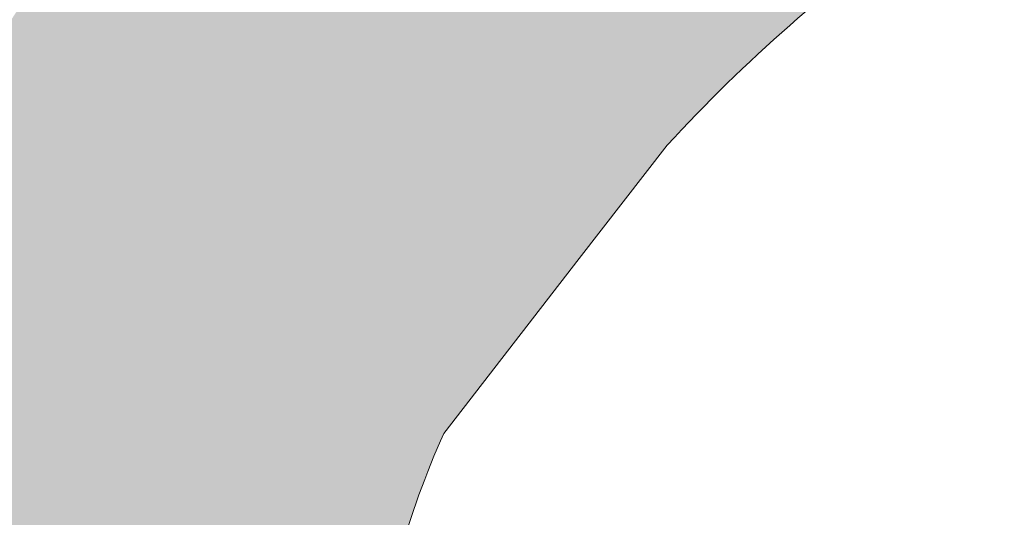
# Model space of a CAD drawing. Header units: metres. Extents: x 125349 to 128236, y 501602 to 503797.
# Tile 184 of 256: x 127113.01 to 127123.79, y 501987.5 to 501992.95. Entities that reach past the tile are written whole.
import ezdxf

# ---------------------------------------------------------------- set-up
doc = ezdxf.new("R2010")
doc.units = ezdxf.units.M
doc.layers.add('B-WE-OG-WATER_SLOOT-GV', color=120, linetype='CONTINUOUS', lineweight=18)
doc.layers.add('B-WE-OG-WATER_SLOOT-V', color=7, linetype='CONTINUOUS', lineweight=18, true_color=0x73e9ff)

msp = doc.modelspace()

# ---------------------------------------------------------------- hatches: boundary and pattern name
at = {"layer": 'B-WE-OG-WATER_SLOOT-V'}
h = msp.add_hatch(color=256, dxfattribs=at)
edge = h.paths.add_edge_path()
edge.add_line((127268.797, 502168.221), (127268.622, 502168.327))
edge.add_line((127268.622, 502168.327), (127268.426, 502168.002))
edge.add_line((127268.426, 502168.002), (127263.549, 502170.933))
edge.add_line((127263.549, 502170.933), (127263.753, 502171.271))
edge.add_line((127263.753, 502171.271), (127254.646, 502176.778))
edge.add_line((127254.646, 502176.778), (127254.378, 502176.352))
edge.add_line((127254.378, 502176.352), (127252.266, 502177.682))
edge.add_line((127252.266, 502177.682), (127252.51, 502178.069))
edge.add_line((127252.51, 502178.069), (127207.074, 502205.543))
edge.add_line((127207.074, 502205.543), (127205.252, 502206.645))
edge.add_line((127205.252, 502206.645), (127200.062, 502207.116))
edge.add_line((127200.062, 502207.116), (127199.664, 502206.344))
edge.add_line((127199.664, 502206.344), (127199.204, 502205.454))
edge.add_line((127199.204, 502205.454), (127200.541, 502203.653))
edge.add_line((127200.541, 502203.653), (127201.941, 502201.398))
edge.add_line((127201.941, 502201.398), (127203.79, 502200.277))
edge.add_line((127203.79, 502200.277), (127263.652, 502163.994))
edge.add_line((127263.652, 502163.994), (127265.501, 502162.873))
edge.add_line((127265.501, 502162.873), (127265.528, 502162.856))
edge.add_line((127265.528, 502162.856), (127269.607, 502160.323))
edge.add_line((127269.607, 502160.323), (127269.738, 502160.24))
edge.add_line((127269.738, 502160.24), (127269.841, 502160.178))
edge.add_line((127269.841, 502160.178), (127290.728, 502147.508))
edge.add_line((127290.728, 502147.508), (127291.077, 502148.067))
edge.add_line((127291.077, 502148.067), (127294.164, 502146.136))
edge.add_line((127294.164, 502146.136), (127293.841, 502145.62))
edge.add_line((127293.841, 502145.62), (127310.437, 502135.553))
edge.add_line((127310.437, 502135.553), (127318.663, 502131.074))
edge.add_line((127318.663, 502131.074), (127322.753, 502129.138))
edge.add_line((127322.753, 502129.138), (127323.027, 502128.97))
edge.add_line((127323.027, 502128.97), (127325.439, 502127.498))
edge.add_line((127325.439, 502127.498), (127328.267, 502125.771))
edge.add_line((127328.267, 502125.771), (127331.564, 502123.757))
edge.add_line((127331.564, 502123.757), (127333.914, 502122.323))
edge.add_line((127333.914, 502122.323), (127334.126, 502122.193))
edge.add_line((127334.126, 502122.193), (127337.37, 502119.676))
edge.add_line((127337.37, 502119.676), (127337.746, 502119.45))
edge.add_line((127337.746, 502119.45), (127337.767, 502119.437))
edge.add_line((127337.767, 502119.437), (127345.33, 502114.855))
edge.add_line((127345.33, 502114.855), (127351.315, 502111.243))
edge.add_line((127351.315, 502111.243), (127358.494, 502106.92))
edge.add_line((127358.494, 502106.92), (127365.864, 502102.417))
edge.add_line((127365.864, 502102.417), (127371.597, 502098.953))
edge.add_line((127371.597, 502098.953), (127377.994, 502095.034))
edge.add_line((127377.994, 502095.034), (127384.901, 502090.846))
edge.add_line((127384.901, 502090.846), (127386.037, 502089.995))
edge.add_line((127386.037, 502089.995), (127386.944, 502089.456))
edge.add_line((127386.944, 502089.456), (127388.84, 502088.331))
edge.add_line((127388.84, 502088.331), (127389.519, 502087.927))
edge.add_line((127389.519, 502087.927), (127390.985, 502087.186))
edge.add_line((127390.985, 502087.186), (127395.25, 502084.653))
edge.add_line((127395.25, 502084.653), (127401.484, 502080.902))
edge.add_line((127401.484, 502080.902), (127408.933, 502076.402))
edge.add_line((127408.933, 502076.402), (127415.924, 502072.148))
edge.add_line((127415.924, 502072.148), (127422.705, 502067.996))
edge.add_line((127422.705, 502067.996), (127429.579, 502063.819))
edge.add_line((127429.579, 502063.819), (127436.6, 502059.544))
edge.add_line((127436.6, 502059.544), (127442.545, 502056.001))
edge.add_line((127442.545, 502056.001), (127442.701, 502055.917))
edge.add_line((127442.701, 502055.917), (127446.077, 502053.64))
edge.add_line((127446.077, 502053.64), (127446.439, 502053.309))
edge.add_line((127446.439, 502053.309), (127446.898, 502053.016))
edge.add_line((127446.898, 502053.016), (127450.483, 502050.712))
edge.add_line((127450.483, 502050.712), (127451.122, 502050.301))
edge.add_line((127451.122, 502050.301), (127452.13, 502049.815))
edge.add_arc((127449.3022953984, 502046.5866230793), 4.291658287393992, -7.317567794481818, 48.785190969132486, ccw=False)
edge.add_line((127453.559, 502046.04), (127451.368, 502042.452))
edge.add_line((127451.368, 502042.452), (127451.165, 502042.11))
edge.add_line((127451.165, 502042.11), (127450.033, 502040.18))
edge.add_line((127450.033, 502040.18), (127449.849, 502039.867))
edge.add_line((127449.849, 502039.867), (127437.942, 502020.101))
edge.add_line((127437.942, 502020.101), (127435.233, 502015.604))
edge.add_line((127435.233, 502015.604), (127425.651, 502000))
edge.add_line((127425.651, 502000), (127418.782, 501988.696))
edge.add_line((127418.782, 501988.696), (127397.229, 501953.147))
edge.add_line((127397.229, 501953.147), (127396.642, 501952.191))
edge.add_line((127396.642, 501952.191), (127380.393, 501925.391))
edge.add_line((127380.393, 501925.391), (127369.492, 501907.215))
edge.add_line((127369.492, 501907.215), (127369.267, 501906.839))
edge.add_line((127369.267, 501906.839), (127367.632, 501904.317))
edge.add_line((127367.632, 501904.317), (127367.418, 501903.916))
edge.add_line((127367.418, 501903.916), (127366.245, 501901.962))
edge.add_line((127366.245, 501901.962), (127364.711, 501900.01))
edge.add_line((127364.711, 501900.01), (127360.916, 501899.661))
edge.add_line((127360.916, 501899.661), (127356.9, 501902.138))
edge.add_line((127356.9, 501902.138), (127356.163, 501902.592))
edge.add_line((127356.163, 501902.592), (127352.46, 501904.722))
edge.add_line((127352.46, 501904.722), (127351.748, 501905.151))
edge.add_line((127351.748, 501905.151), (127330.708, 501917.837))
edge.add_line((127330.708, 501917.837), (127301.966, 501935.306))
edge.add_line((127301.966, 501935.306), (127301.507, 501936.623))
edge.add_line((127301.507, 501936.623), (127300.456, 501937.207))
edge.add_line((127300.456, 501937.207), (127299.01, 501937.081))
edge.add_line((127299.01, 501937.081), (127297.257, 501938.139))
edge.add_line((127297.257, 501938.139), (127265.614, 501957.235))
edge.add_line((127265.614, 501957.235), (127250.167, 501966.557))
edge.add_line((127250.167, 501966.557), (127248.414, 501967.615))
edge.add_line((127248.414, 501967.615), (127247.703, 501967.95))
edge.add_line((127247.703, 501967.95), (127247.662, 501967.962))
edge.add_line((127247.662, 501967.962), (127242.854, 501969.334))
edge.add_line((127242.854, 501969.334), (127242.813, 501969.346))
edge.add_line((127242.813, 501969.346), (127241.919, 501969.954))
edge.add_line((127241.919, 501969.954), (127241.478, 501970.221))
edge.add_line((127241.478, 501970.221), (127239.39, 501971.482))
edge.add_line((127239.39, 501971.482), (127236.455, 501973.256))
edge.add_line((127236.455, 501973.256), (127233.385, 501975.111))
edge.add_line((127233.385, 501975.111), (127231.252, 501976.399))
edge.add_line((127231.252, 501976.399), (127230.822, 501976.659))
edge.add_line((127230.822, 501976.659), (127229.729, 501977.369))
edge.add_line((127229.729, 501977.369), (127226.355, 501980.551))
edge.add_line((127226.355, 501980.551), (127225.66, 501981.058))
edge.add_line((127225.66, 501981.058), (127225.173, 501981.352))
edge.add_line((127225.173, 501981.352), (127197.58, 501998.046))
edge.add_line((127197.58, 501998.046), (127194.36, 502000))
edge.add_line((127194.36, 502000), (127166.581, 502016.851))
edge.add_line((127166.581, 502016.851), (127144.796, 502029.948))
edge.add_arc((127143.901535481, 502023.4971173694), 6.512599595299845, 82.10583342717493, 91.31568121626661)
edge.add_arc((127143.9862981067, 502025.607825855), 4.406407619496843, 93.04797639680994, 114.6714566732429)
edge.add_arc((127144.3021874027, 502025.5713332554), 4.579500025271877, 118.0743099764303, 139.0953457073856)
edge.add_line((127140.841, 502028.57), (127140.593, 502028.174))
edge.add_line((127140.593, 502028.174), (127131.798, 502014.115))
edge.add_line((127131.798, 502014.115), (127128.467, 502009.483))
edge.add_line((127128.467, 502009.483), (127125.494, 502005.949))
edge.add_arc((127071.7020837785, 502051.5979486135), 70.5506680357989, 316.1428291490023, 319.6813652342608, ccw=False)
edge.add_line((127122.574, 502002.716), (127121.21, 502001.338))
edge.add_line((127121.21, 502001.338), (127119.81, 502000))
edge.add_arc((127072.1072048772, 502051.3383039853), 70.07979822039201, 310.7408524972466, 312.8977834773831, ccw=False)
edge.add_line((127117.844, 501998.241), (127114.725, 501995.227))
edge.add_arc((127125.7319678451, 501984.5992261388), 15.30042216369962, 136.0041252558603, 146.284605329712)
edge.add_arc((127125.6114695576, 501984.7208725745), 15.13270792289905, 146.4144780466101, 158.5489406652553)
edge.add_arc((127131.7962252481, 501983.2762231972), 21.4369964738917, 161.0012058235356, 169.0152334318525)
edge.add_arc((127130.2146620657, 501984.0198950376), 19.74735924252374, 170.2591277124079, 180.751189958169)
edge.add_arc((127130.7870262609, 501983.5220475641), 20.319431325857, 179.3261975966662, 194.0096838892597)
edge.add_line((127111.072, 501978.603), (127111.545, 501975.597))
edge.add_line((127111.545, 501975.597), (127114.572, 501956.16))
edge.add_line((127114.572, 501956.16), (127121.309, 501915.479))
edge.add_line((127121.309, 501915.479), (127121.786, 501909.364))
edge.add_line((127121.786, 501909.364), (127122, 501906.616))
edge.add_line((127122, 501906.616), (127122.05, 501905.976))
edge.add_line((127122.05, 501905.976), (127121.577, 501900.074))
edge.add_line((127121.577, 501900.074), (127120.879, 501891.366))
edge.add_line((127120.879, 501891.366), (127119.7, 501885.803))
edge.add_line((127119.7, 501885.803), (127118.261, 501879.008))
edge.add_line((127118.261, 501879.008), (127116.956, 501875.536))
edge.add_line((127116.956, 501875.536), (127115.486, 501871.629))
edge.add_line((127115.486, 501871.629), (127112.043, 501864.71))
edge.add_line((127112.043, 501864.71), (127107.699, 501855.982))
edge.add_line((127107.699, 501855.982), (127100.342, 501842.786))
edge.add_arc((127104.9172667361, 501839.8000587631), 5.463415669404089, 146.8704605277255, 175.8755966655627)
edge.add_arc((127104.3440736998, 501840.2137711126), 4.876117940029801, 180.2440672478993, 210.5539394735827)
edge.add_arc((127104.7250703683, 501840.2079491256), 5.205047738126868, 208.3662483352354, 241.9569992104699)
edge.add_line((127102.278, 501835.614), (127104.219, 501834.547))
edge.add_line((127104.219, 501834.547), (127108.351, 501832.271))
edge.add_line((127108.351, 501832.271), (127108.794, 501832.014))
edge.add_line((127108.794, 501832.014), (127110.788, 501830.856))
edge.add_line((127110.788, 501830.856), (127113.65, 501829.195))
edge.add_line((127113.65, 501829.195), (127117.06, 501827.217))
edge.add_line((127117.06, 501827.217), (127119.132, 501826.015))
edge.add_line((127119.132, 501826.015), (127119.499, 501825.802))
edge.add_line((127119.499, 501825.802), (127123.316, 501822.968))
edge.add_line((127123.316, 501822.968), (127123.608, 501822.787))
edge.add_line((127123.608, 501822.787), (127148.69, 501807.54))
edge.add_line((127148.69, 501807.54), (127184.026, 501786.192))
edge.add_line((127184.026, 501786.192), (127187.964, 501783.775))
edge.add_line((127187.964, 501783.775), (127191.551, 501781.577))
edge.add_line((127191.551, 501781.577), (127191.78, 501781.436))
edge.add_line((127191.78, 501781.436), (127196.977, 501778.395))
edge.add_line((127196.977, 501778.395), (127229.869, 501758.349))
edge.add_line((127229.869, 501758.349), (127232.015, 501757.042))
edge.add_line((127232.015, 501757.042), (127232.28, 501756.88))
edge.add_line((127232.28, 501756.88), (127242.348, 501750.881))
edge.add_line((127242.348, 501750.881), (127243.826, 501750))
edge.add_line((127243.826, 501750), (127244.546, 501749.572))
edge.add_line((127244.546, 501749.572), (127253.136, 501744.452))
edge.add_line((127253.136, 501744.452), (127253.86, 501744.02))
edge.add_line((127253.86, 501744.02), (127257.53, 501741.808))
edge.add_line((127257.53, 501741.808), (127262.759, 501738.797))
edge.add_line((127262.759, 501738.797), (127264.003, 501738.006))
edge.add_line((127264.003, 501738.006), (127264.585, 501737.043))
edge.add_line((127264.585, 501737.043), (127264.782, 501736.581))
edge.add_line((127264.782, 501736.581), (127264.911, 501736.108))
edge.add_line((127264.911, 501736.108), (127264.968, 501735.647))
edge.add_line((127264.968, 501735.647), (127264.967, 501735.173))
edge.add_line((127264.967, 501735.173), (127264.909, 501734.695))
edge.add_line((127264.909, 501734.695), (127264.797, 501734.223))
edge.add_line((127264.797, 501734.223), (127264.634, 501733.766))
edge.add_line((127264.634, 501733.766), (127264.422, 501733.333))
edge.add_line((127264.422, 501733.333), (127263.921, 501732.522))
edge.add_line((127263.921, 501732.522), (127262.144, 501729.78))
edge.add_line((127262.144, 501729.78), (127257.895, 501722.677))
edge.add_line((127257.895, 501722.677), (127252.856, 501714.475))
edge.add_line((127252.856, 501714.475), (127252.805, 501714.506))
edge.add_line((127252.805, 501714.506), (127252.687, 501714.312))
edge.add_line((127252.687, 501714.312), (127252.695, 501714.307))
edge.add_line((127252.695, 501714.307), (127252.029, 501713.212))
edge.add_line((127252.029, 501713.212), (127252.138, 501713.147))
edge.add_line((127252.138, 501713.147), (127250.159, 501709.924))
edge.add_line((127250.159, 501709.924), (127248.427, 501707.104))
edge.add_line((127248.427, 501707.104), (127244.737, 501700.97))
edge.add_line((127244.737, 501700.97), (127241.471, 501695.6))
edge.add_line((127241.471, 501695.6), (127237.145, 501688.384))
edge.add_line((127237.145, 501688.384), (127234.747, 501684.405))
edge.add_line((127234.747, 501684.405), (127233.246, 501681.899))
edge.add_line((127233.246, 501681.899), (127230.405, 501677.155))
edge.add_line((127230.405, 501677.155), (127228.837, 501674.593))
edge.add_line((127228.837, 501674.593), (127228.565, 501674.142))
edge.add_line((127228.565, 501674.142), (127236.777, 501669.139))
edge.add_line((127236.777, 501669.139), (127236.962, 501669.438))
edge.add_line((127236.962, 501669.438), (127237.692, 501670.612))
edge.add_line((127237.692, 501670.612), (127239.366, 501673.386))
edge.add_line((127239.366, 501673.386), (127246.15, 501684.628))
edge.add_line((127246.15, 501684.628), (127250.493, 501691.825))
edge.add_line((127250.493, 501691.825), (127251.143, 501692.922))
edge.add_line((127251.143, 501692.922), (127257.932, 501704.118))
edge.add_line((127257.932, 501704.118), (127289.309, 501755.867))
edge.add_line((127289.309, 501755.867), (127290.868, 501758.439))
edge.add_line((127290.868, 501758.439), (127297.797, 501769.867))
edge.add_line((127297.797, 501769.867), (127298.756, 501771.336))
edge.add_line((127298.756, 501771.336), (127299.937, 501773.277))
edge.add_line((127299.937, 501773.277), (127304.532, 501780.836))
edge.add_line((127304.532, 501780.836), (127306.083, 501783.282))
edge.add_line((127306.083, 501783.282), (127306.732, 501784.351))
edge.add_line((127306.732, 501784.351), (127306.806, 501784.473))
edge.add_line((127306.806, 501784.473), (127311.928, 501793.121))
edge.add_line((127311.928, 501793.121), (127320.33, 501806.986))
edge.add_line((127320.33, 501806.986), (127324.351, 501813.701))
edge.add_line((127324.351, 501813.701), (127328.749, 501820.907))
edge.add_line((127328.749, 501820.907), (127332.861, 501827.715))
edge.add_line((127332.861, 501827.715), (127336.448, 501833.698))
edge.add_line((127336.448, 501833.698), (127342.454, 501843.559))
edge.add_line((127342.454, 501843.559), (127346.754, 501850.76))
edge.add_line((127346.754, 501850.76), (127346.897, 501850.67))
edge.add_line((127346.897, 501850.67), (127347.954, 501852.37))
edge.add_line((127347.954, 501852.37), (127347.847, 501852.439))
edge.add_line((127347.847, 501852.439), (127352.054, 501859.195))
edge.add_line((127352.054, 501859.195), (127353.923, 501862.196))
edge.add_line((127353.923, 501862.196), (127361.128, 501874.263))
edge.add_line((127361.128, 501874.263), (127362.71, 501876.939))
edge.add_line((127362.71, 501876.939), (127364.221, 501879.418))
edge.add_line((127364.221, 501879.418), (127365.236, 501881.073))
edge.add_line((127365.236, 501881.073), (127366.572, 501880.221))
edge.add_line((127366.572, 501880.221), (127372.342, 501881.666))
edge.add_line((127372.342, 501881.666), (127373.103, 501882.885))
edge.add_line((127373.103, 501882.885), (127482.913, 501816.451))
edge.add_line((127482.913, 501816.451), (127485.026, 501816.964))
edge.add_line((127485.026, 501816.964), (127485.239, 501816.835))
edge.add_line((127485.239, 501816.835), (127487.575, 501815.424))
edge.add_line((127487.575, 501815.424), (127493.362, 501811.926))
edge.add_line((127493.362, 501811.926), (127495.579, 501810.586))
edge.add_line((127495.579, 501810.586), (127495.813, 501810.445))
edge.add_line((127495.813, 501810.445), (127495.948, 501810.349))
edge.add_line((127495.948, 501810.349), (127496.492, 501808.25))
edge.add_line((127496.492, 501808.25), (127500, 501806.135))
edge.add_line((127500, 501806.135), (127510.576, 501799.751))
edge.add_line((127510.576, 501799.751), (127524.226, 501791.482))
edge.add_line((127524.226, 501791.482), (127532.89, 501786.238))
edge.add_line((127532.89, 501786.238), (127534.519, 501785.25))
edge.add_line((127534.519, 501785.25), (127543.08, 501780.058))
edge.add_line((127543.08, 501780.058), (127544.712, 501779.089))
edge.add_line((127544.712, 501779.089), (127553.258, 501773.91))
edge.add_line((127553.258, 501773.91), (127554.876, 501772.948))
edge.add_line((127554.876, 501772.948), (127563.44, 501767.759))
edge.add_line((127563.44, 501767.759), (127565.058, 501766.79))
edge.add_line((127565.058, 501766.79), (127573.698, 501761.551))
edge.add_line((127573.698, 501761.551), (127585.358, 501754.464))
edge.add_line((127585.358, 501754.464), (127592.742, 501750))
edge.add_line((127592.742, 501750), (127594.016, 501749.23))
edge.add_line((127594.016, 501749.23), (127595.646, 501748.245))
edge.add_line((127595.646, 501748.245), (127600.552, 501745.255))
edge.add_line((127600.552, 501745.255), (127655.382, 501712.086))
edge.add_line((127655.382, 501712.086), (127655.635, 501711.933))
edge.add_line((127655.635, 501711.933), (127657.347, 501710.885))
edge.add_line((127657.347, 501710.885), (127657.595, 501710.735))
edge.add_line((127657.595, 501710.735), (127661.796, 501717.623))
edge.add_line((127661.796, 501717.623), (127661.514, 501717.791))
edge.add_line((127661.514, 501717.791), (127659.814, 501718.809))
edge.add_line((127659.814, 501718.809), (127659.547, 501718.97))
edge.add_line((127659.547, 501718.97), (127656.081, 501721.053))
edge.add_line((127656.081, 501721.053), (127625.299, 501739.727))
edge.add_line((127625.299, 501739.727), (127618.744, 501743.691))
edge.add_line((127618.744, 501743.691), (127617.143, 501744.657))
edge.add_line((127617.143, 501744.657), (127608.295, 501750))
edge.add_line((127608.295, 501750), (127606.833, 501750.893))
edge.add_line((127606.833, 501750.893), (127598.235, 501756.082))
edge.add_line((127598.235, 501756.082), (127596.619, 501757.06))
edge.add_line((127596.619, 501757.06), (127590.273, 501760.908))
edge.add_line((127590.273, 501760.908), (127585.669, 501763.745))
edge.add_line((127585.669, 501763.745), (127579.206, 501767.653))
edge.add_line((127579.206, 501767.653), (127577.602, 501768.61))
edge.add_line((127577.602, 501768.61), (127568.899, 501773.881))
edge.add_line((127568.899, 501773.881), (127567.308, 501774.894))
edge.add_line((127567.308, 501774.894), (127562.931, 501777.488))
edge.add_line((127562.931, 501777.488), (127553.755, 501783.04))
edge.add_line((127553.755, 501783.04), (127549.404, 501785.667))
edge.add_line((127549.404, 501785.667), (127547.761, 501786.64))
edge.add_line((127547.761, 501786.64), (127539.081, 501791.868))
edge.add_line((127539.081, 501791.868), (127537.433, 501792.863))
edge.add_line((127537.433, 501792.863), (127530.915, 501796.842))
edge.add_line((127530.915, 501796.842), (127525.055, 501800.365))
edge.add_line((127525.055, 501800.365), (127518.51, 501804.336))
edge.add_line((127518.51, 501804.336), (127516.915, 501805.302))
edge.add_line((127516.915, 501805.302), (127512.535, 501807.935))
edge.add_line((127512.535, 501807.935), (127510.464, 501809.185))
edge.add_line((127510.464, 501809.185), (127510.428, 501809.124))
edge.add_line((127510.428, 501809.124), (127508.33, 501810.388))
edge.add_line((127508.33, 501810.388), (127508.272, 501810.298))
edge.add_line((127508.272, 501810.298), (127506.405, 501809.859))
edge.add_line((127506.405, 501809.859), (127500, 501814.162))
edge.add_line((127500, 501814.162), (127499.44, 501814.536))
edge.add_line((127499.44, 501814.536), (127499.12, 501814.751))
edge.add_line((127499.12, 501814.751), (127498.382, 501814.689))
edge.add_line((127498.382, 501814.689), (127498.175, 501814.815))
edge.add_line((127498.175, 501814.815), (127495.931, 501816.179))
edge.add_line((127495.931, 501816.179), (127490.149, 501819.693))
edge.add_line((127490.149, 501819.693), (127487.8, 501821.12))
edge.add_line((127487.8, 501821.12), (127487.587, 501821.25))
edge.add_line((127487.587, 501821.25), (127487.087, 501823.329))
edge.add_line((127487.087, 501823.329), (127377.176, 501889.806))
edge.add_line((127377.176, 501889.806), (127377.334, 501890.066))
edge.add_line((127377.334, 501890.066), (127377.932, 501891.115))
edge.add_line((127377.932, 501891.115), (127376.63, 501896.698))
edge.add_line((127376.63, 501896.698), (127375.189, 501897.577))
edge.add_line((127375.189, 501897.577), (127376.16, 501899.183))
edge.add_line((127376.16, 501899.183), (127377.662, 501901.668))
edge.add_line((127377.662, 501901.668), (127379.295, 501904.368))
edge.add_line((127379.295, 501904.368), (127385.999, 501915.427))
edge.add_line((127385.999, 501915.427), (127391.107, 501924.876))
edge.add_line((127391.107, 501924.876), (127391.679, 501925.777))
edge.add_line((127391.679, 501925.777), (127418.418, 501968.86))
edge.add_line((127418.418, 501968.86), (127437.127, 502000))
edge.add_line((127437.127, 502000), (127448.128, 502018.271))
edge.add_line((127448.128, 502018.271), (127453.297, 502026.855))
edge.add_line((127453.297, 502026.855), (127456.836, 502032.733))
edge.add_line((127456.836, 502032.733), (127457.213, 502033.357))
edge.add_line((127457.213, 502033.357), (127457.691, 502034.196))
edge.add_line((127457.691, 502034.196), (127458.289, 502035.164))
edge.add_line((127458.289, 502035.164), (127459.485, 502037.088))
edge.add_line((127459.485, 502037.088), (127460.964, 502039.471))
edge.add_line((127460.964, 502039.471), (127463.866, 502044.274))
edge.add_line((127463.866, 502044.274), (127475.514, 502063.556))
edge.add_line((127475.514, 502063.556), (127500, 502103.939))
edge.add_line((127500, 502103.939), (127515.63, 502129.864))
edge.add_line((127515.63, 502129.864), (127516.639, 502131.23))
edge.add_arc((127521.6919123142, 502126.1956890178), 7.132756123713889, 95.87349844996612, 135.1056560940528, ccw=False)
edge.add_line((127520.962, 502133.291), (127526.368, 502134.555))
edge.add_line((127526.368, 502134.555), (127526.762, 502134.654))
edge.add_line((127526.762, 502134.654), (127528.897, 502135.193))
edge.add_line((127528.897, 502135.193), (127549.347, 502140.34))
edge.add_line((127549.347, 502140.34), (127550.552, 502140.683))
edge.add_line((127550.552, 502140.683), (127554.739, 502141.605))
edge.add_line((127554.739, 502141.605), (127603.327, 502153.54))
edge.add_line((127603.327, 502153.54), (127603.324, 502153.577))
edge.add_line((127603.324, 502153.577), (127604.941, 502153.983))
edge.add_line((127604.941, 502153.983), (127605.307, 502154.076))
edge.add_line((127605.307, 502154.076), (127607.112, 502157.075))
edge.add_line((127607.112, 502157.075), (127607.244, 502157.092))
edge.add_line((127607.244, 502157.092), (127607.508, 502157.157))
edge.add_line((127607.508, 502157.157), (127609.985, 502157.77))
edge.add_line((127609.985, 502157.77), (127616.575, 502159.399))
edge.add_line((127616.575, 502159.399), (127619.045, 502160.01))
edge.add_line((127619.045, 502160.01), (127619.324, 502160.079))
edge.add_line((127619.324, 502160.079), (127619.437, 502160.109))
edge.add_line((127619.437, 502160.109), (127622.443, 502158.248))
edge.add_line((127622.443, 502158.248), (127622.807, 502158.335))
edge.add_line((127622.807, 502158.335), (127624.455, 502158.724))
edge.add_line((127624.455, 502158.724), (127624.484, 502158.665))
edge.add_line((127624.484, 502158.665), (127709.77, 502179.81))
edge.add_line((127709.77, 502179.81), (127711.91, 502180.342))
edge.add_line((127711.91, 502180.342), (127709.462, 502189.894))
edge.add_line((127709.462, 502189.894), (127707.34, 502189.358))
edge.add_line((127707.34, 502189.358), (127706.285, 502189.091))
edge.add_line((127706.285, 502189.091), (127667.477, 502179.446))
edge.add_line((127667.477, 502179.446), (127666.278, 502179.186))
edge.add_line((127666.278, 502179.186), (127639.67, 502172.66))
edge.add_line((127639.67, 502172.66), (127620.113, 502167.938))
edge.add_line((127620.113, 502167.938), (127618.298, 502164.973))
edge.add_line((127618.298, 502164.973), (127618.129, 502164.938))
edge.add_line((127618.129, 502164.938), (127617.869, 502164.874))
edge.add_line((127617.869, 502164.874), (127615.409, 502164.269))
edge.add_line((127615.409, 502164.269), (127608.793, 502162.641))
edge.add_line((127608.793, 502162.641), (127606.304, 502162.028))
edge.add_line((127606.304, 502162.028), (127606.006, 502161.955))
edge.add_line((127606.006, 502161.955), (127605.88, 502161.919))
edge.add_line((127605.88, 502161.919), (127602.855, 502163.754))
edge.add_line((127602.855, 502163.754), (127601.448, 502163.407))
edge.add_line((127601.448, 502163.407), (127577.178, 502157.412))
edge.add_line((127577.178, 502157.412), (127575.771, 502157.065))
edge.add_line((127575.771, 502157.065), (127574.546, 502156.798))
edge.add_line((127574.546, 502156.798), (127526.953, 502144.911))
edge.add_line((127526.953, 502144.911), (127526.581, 502144.813))
edge.add_line((127526.581, 502144.813), (127524.412, 502144.23))
edge.add_line((127524.412, 502144.23), (127523.361, 502143.95))
edge.add_line((127523.361, 502143.95), (127516.775, 502142.204))
edge.add_line((127516.775, 502142.204), (127514.666, 502141.287))
edge.add_line((127514.666, 502141.287), (127512.531, 502139.847))
edge.add_line((127512.531, 502139.847), (127510.129, 502138.011))
edge.add_line((127510.129, 502138.011), (127508.416, 502136.236))
edge.add_line((127508.416, 502136.236), (127507.162, 502134.586))
edge.add_line((127507.162, 502134.586), (127505.946, 502132.991))
edge.add_line((127505.946, 502132.991), (127504.706, 502131.972))
edge.add_line((127504.706, 502131.972), (127503.309, 502131.373))
edge.add_line((127503.309, 502131.373), (127502.262, 502131.683))
edge.add_line((127502.262, 502131.683), (127500.907, 502132.478))
edge.add_line((127500.907, 502132.478), (127500, 502133.034))
edge.add_line((127500, 502133.034), (127496.53, 502135.148))
edge.add_line((127496.53, 502135.148), (127495.764, 502135.617))
edge.add_line((127495.764, 502135.617), (127494.339, 502136.486))
edge.add_line((127494.339, 502136.486), (127485.721, 502141.637))
edge.add_line((127485.721, 502141.637), (127481.691, 502143.976))
edge.add_line((127481.691, 502143.976), (127472.674, 502149.441))
edge.add_line((127472.674, 502149.441), (127472.32, 502149.655))
edge.add_line((127472.32, 502149.655), (127464.183, 502154.58))
edge.add_line((127464.183, 502154.58), (127456.964, 502158.902))
edge.add_line((127456.964, 502158.902), (127449.449, 502163.407))
edge.add_line((127449.449, 502163.407), (127445.736, 502165.634))
edge.add_line((127445.736, 502165.634), (127442.102, 502167.813))
edge.add_line((127442.102, 502167.813), (127441.201, 502168.353))
edge.add_line((127441.201, 502168.353), (127439.05, 502169.689))
edge.add_line((127439.05, 502169.689), (127435.639, 502171.768))
edge.add_line((127435.639, 502171.768), (127434.303, 502172.582))
edge.add_line((127434.303, 502172.582), (127434.159, 502172.663))
edge.add_line((127434.159, 502172.663), (127433.634, 502172.963))
edge.add_line((127433.634, 502172.963), (127432.067, 502173.893))
edge.add_line((127432.067, 502173.893), (127431.185, 502174.417))
edge.add_line((127431.185, 502174.417), (127429.441, 502175.352))
edge.add_line((127429.441, 502175.352), (127427.437, 502176.74))
edge.add_line((127427.437, 502176.74), (127409.12, 502187.899))
edge.add_line((127409.12, 502187.899), (127407.981, 502188.616))
edge.add_line((127407.981, 502188.616), (127403.999, 502190.948))
edge.add_line((127403.999, 502190.948), (127399.978, 502193.304))
edge.add_line((127399.978, 502193.304), (127386.247, 502201.529))
edge.add_line((127386.247, 502201.529), (127382.64, 502203.05))
edge.add_line((127382.64, 502203.05), (127382.419, 502203.186))
edge.add_line((127382.419, 502203.186), (127380.334, 502204.464))
edge.add_line((127380.334, 502204.464), (127377.345, 502206.296))
edge.add_line((127377.345, 502206.296), (127374.267, 502208.183))
edge.add_line((127374.267, 502208.183), (127372.175, 502209.465))
edge.add_line((127372.175, 502209.465), (127371.981, 502209.584))
edge.add_line((127371.981, 502209.584), (127368.276, 502212.433))
edge.add_line((127368.276, 502212.433), (127367.888, 502212.804))
edge.add_line((127367.888, 502212.804), (127345.595, 502226.273))
edge.add_line((127345.595, 502226.273), (127344.516, 502226.97))
edge.add_line((127344.516, 502226.97), (127344.091, 502227.221))
edge.add_line((127344.091, 502227.221), (127329.292, 502235.982))
edge.add_line((127329.292, 502235.982), (127327.699, 502235.4))
edge.add_line((127327.699, 502235.4), (127326.54, 502234.736))
edge.add_line((127326.54, 502234.736), (127325.897, 502233.678))
edge.add_line((127325.897, 502233.678), (127325.599, 502231.942))
edge.add_line((127325.599, 502231.942), (127326.14, 502230.765))
edge.add_line((127326.14, 502230.765), (127338.321, 502223.647))
edge.add_line((127338.321, 502223.647), (127342.039, 502221.158))
edge.add_line((127342.039, 502221.158), (127343.16, 502220.544))
edge.add_line((127343.16, 502220.544), (127365.491, 502207.596))
edge.add_line((127365.491, 502207.596), (127369.477, 502205.483))
edge.add_line((127369.477, 502205.483), (127369.673, 502205.363))
edge.add_line((127369.673, 502205.363), (127371.769, 502204.08))
edge.add_line((127371.769, 502204.08), (127374.757, 502202.251))
edge.add_line((127374.757, 502202.251), (127377.823, 502200.374))
edge.add_line((127377.823, 502200.374), (127379.923, 502199.088))
edge.add_line((127379.923, 502199.088), (127380.144, 502198.953))
edge.add_line((127380.144, 502198.953), (127383.597, 502196.023))
edge.add_line((127383.597, 502196.023), (127383.914, 502195.794))
edge.add_line((127383.914, 502195.794), (127402.542, 502184.504))
edge.add_line((127402.542, 502184.504), (127403.965, 502183.641))
edge.add_line((127403.965, 502183.641), (127422.643, 502172.404))
edge.add_line((127422.643, 502172.404), (127431.096, 502167.225))
edge.add_line((127431.096, 502167.225), (127432.15, 502166.579))
edge.add_line((127432.15, 502166.579), (127432.423, 502166.417))
edge.add_line((127432.423, 502166.417), (127433.178, 502165.968))
edge.add_line((127433.178, 502165.968), (127435.042, 502164.857))
edge.add_line((127435.042, 502164.857), (127435.769, 502164.426))
edge.add_line((127435.769, 502164.426), (127436.101, 502164.229))
edge.add_line((127436.101, 502164.229), (127437.564, 502163.35))
edge.add_line((127437.564, 502163.35), (127448.595, 502156.727))
edge.add_line((127448.595, 502156.727), (127468.609, 502144.618))
edge.add_line((127468.609, 502144.618), (127469.108, 502144.317))
edge.add_line((127469.108, 502144.317), (127492.573, 502130.156))
edge.add_line((127492.573, 502130.156), (127493.303, 502129.696))
edge.add_line((127493.303, 502129.696), (127496.79, 502127.511))
edge.add_line((127496.79, 502127.511), (127497.609, 502126.996))
edge.add_line((127497.609, 502126.996), (127498.467, 502126.491))
edge.add_arc((127497.4422358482, 502124.1966942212), 2.512763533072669, 22.123213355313, 65.93181306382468, ccw=False)
edge.add_arc((127494.9657139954, 502124.1589509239), 4.904030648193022, -7.745729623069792, 11.57563165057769, ccw=False)
edge.add_arc((127494.9992640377, 502124.1912879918), 4.875282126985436, 335.1178839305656, 351.8245575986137, ccw=False)
edge.add_line((127499.422, 502122.14), (127480.2, 502090.233))
edge.add_line((127480.2, 502090.233), (127479.555, 502089.163))
edge.add_line((127479.555, 502089.163), (127459.765, 502056.314))
edge.add_arc((127457.3016816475, 502058.6629265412), 3.403732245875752, 297.3985117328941, 316.3617207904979, ccw=False)
edge.add_arc((127456.9823555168, 502059.0424108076), 3.889119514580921, 273.1048026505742, 299.00272759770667, ccw=False)
edge.add_arc((127456.9735770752, 502058.9948202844), 3.842091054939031, 247.62467640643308, 273.27395980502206, ccw=False)
edge.add_line((127455.511, 502055.442), (127454.681, 502055.89))
edge.add_line((127454.681, 502055.89), (127449.848, 502058.637))
edge.add_line((127449.848, 502058.637), (127449.415, 502058.902))
edge.add_line((127449.415, 502058.902), (127444.389, 502061.989))
edge.add_line((127444.389, 502061.989), (127438.383, 502065.663))
edge.add_line((127438.383, 502065.663), (127430.21, 502070.593))
edge.add_line((127430.21, 502070.593), (127423.661, 502074.573))
edge.add_line((127423.661, 502074.573), (127416.996, 502078.641))
edge.add_line((127416.996, 502078.641), (127410.397, 502082.629))
edge.add_line((127410.397, 502082.629), (127402.555, 502087.357))
edge.add_line((127402.555, 502087.357), (127395.751, 502091.575))
edge.add_line((127395.751, 502091.575), (127395.38, 502091.8))
edge.add_line((127395.38, 502091.8), (127394.72, 502092.188))
edge.add_line((127394.72, 502092.188), (127393.773, 502092.743))
edge.add_line((127393.773, 502092.743), (127392.856, 502093.281))
edge.add_line((127392.856, 502093.281), (127392.105, 502093.722))
edge.add_line((127392.105, 502093.722), (127391.964, 502093.804))
edge.add_line((127391.964, 502093.804), (127390.227, 502094.822))
edge.add_line((127390.227, 502094.822), (127389.456, 502095.276))
edge.add_line((127389.456, 502095.276), (127388.057, 502096.177))
edge.add_line((127388.057, 502096.177), (127381.145, 502100.334))
edge.add_line((127381.145, 502100.334), (127379.173, 502101.501))
edge.add_line((127379.173, 502101.501), (127375.804, 502103.496))
edge.add_line((127375.804, 502103.496), (127372.667, 502105.446))
edge.add_line((127372.667, 502105.446), (127369.27, 502107.505))
edge.add_line((127369.27, 502107.505), (127364.482, 502110.391))
edge.add_line((127364.482, 502110.391), (127358.68, 502113.902))
edge.add_line((127358.68, 502113.902), (127352.506, 502117.582))
edge.add_line((127352.506, 502117.582), (127346.581, 502121.206))
edge.add_line((127346.581, 502121.206), (127340.842, 502124.697))
edge.add_line((127340.842, 502124.697), (127340.662, 502124.807))
edge.add_line((127340.662, 502124.807), (127336.693, 502126.331))
edge.add_line((127336.693, 502126.331), (127336.475, 502126.464))
edge.add_line((127336.475, 502126.464), (127334.068, 502127.931))
edge.add_line((127334.068, 502127.931), (127330.755, 502129.95))
edge.add_line((127330.755, 502129.95), (127327.96, 502131.654))
edge.add_line((127327.96, 502131.654), (127325.593, 502133.097))
edge.add_line((127325.593, 502133.097), (127325.318, 502133.264))
edge.add_line((127325.318, 502133.264), (127321.671, 502136.055))
edge.add_line((127321.671, 502136.055), (127308.979, 502143.598))
edge.add_line((127308.979, 502143.598), (127273.115, 502165.654))
edge.add_line((127273.115, 502165.654), (127273.056, 502165.69))
edge.add_line((127273.056, 502165.69), (127272.882, 502165.794))
edge.add_line((127272.882, 502165.794), (127271.492, 502166.62))
edge.add_line((127271.492, 502166.62), (127271.486, 502166.624))
edge.add_line((127271.486, 502166.624), (127268.797, 502168.221))
edge = h.paths.add_edge_path(flags=16)
edge.add_line((127201.185, 501788.298), (127199.008, 501787.874))
edge.add_line((127199.008, 501787.874), (127196.435, 501789.439))
edge.add_line((127196.435, 501789.439), (127195.518, 501789.997))
edge.add_line((127195.518, 501789.997), (127193.335, 501791.323))
edge.add_line((127193.335, 501791.323), (127190.349, 501793.138))
edge.add_line((127190.349, 501793.138), (127190.243, 501792.96))
edge.add_line((127190.243, 501792.96), (127188.522, 501793.987))
edge.add_line((127188.522, 501793.987), (127188.637, 501794.179))
edge.add_line((127188.637, 501794.179), (127149.16, 501818.18))
edge.add_line((127149.16, 501818.18), (127145.19, 501817.18))
edge.add_line((127145.19, 501817.18), (127137.128, 501821.93))
edge.add_line((127137.128, 501821.93), (127129.864, 501826.325))
edge.add_line((127129.864, 501826.325), (127126.772, 501827.877))
edge.add_line((127126.772, 501827.877), (127126.38, 501828.067))
edge.add_line((127126.38, 501828.067), (127126.224, 501828.142))
edge.add_line((127126.224, 501828.142), (127121.988, 501829.932))
edge.add_line((127121.988, 501829.932), (127121.606, 501830.166))
edge.add_line((127121.606, 501830.166), (127119.604, 501831.392))
edge.add_line((127119.604, 501831.392), (127116.166, 501833.497))
edge.add_line((127116.166, 501833.497), (127116.153, 501833.505))
edge.add_line((127116.153, 501833.505), (127113.409, 501835.185))
edge.add_line((127113.409, 501835.185), (127111.428, 501836.399))
edge.add_line((127111.428, 501836.399), (127111.042, 501836.635))
edge.add_line((127111.042, 501836.635), (127107.417, 501839.57))
edge.add_line((127107.417, 501839.57), (127107.646, 501842.769))
edge.add_line((127107.646, 501842.769), (127108.784, 501844.994))
edge.add_line((127108.784, 501844.994), (127109.034, 501845.428))
edge.add_line((127109.034, 501845.428), (127115.066, 501855.657))
edge.add_line((127115.066, 501855.657), (127116.779, 501858.899))
edge.add_line((127116.779, 501858.899), (127118.482, 501862.123))
edge.add_line((127118.482, 501862.123), (127120.284, 501865.939))
edge.add_line((127120.284, 501865.939), (127121.575, 501868.675))
edge.add_line((127121.575, 501868.675), (127123.139, 501873.234))
edge.add_line((127123.139, 501873.234), (127124.873, 501878.291))
edge.add_line((127124.873, 501878.291), (127126.325, 501882.526))
edge.add_line((127126.325, 501882.526), (127126.728, 501885.613))
edge.add_line((127126.728, 501885.613), (127127.211, 501889.317))
edge.add_line((127127.211, 501889.317), (127127.756, 501893.514))
edge.add_line((127127.756, 501893.514), (127128.177, 501896.751))
edge.add_line((127128.177, 501896.751), (127128.414, 501901.76))
edge.add_line((127128.414, 501901.76), (127128.675, 501907.256))
edge.add_arc((127132.7096963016, 501908.0064386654), 4.103892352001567, 157.8008531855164, 190.5364041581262, ccw=False)
edge.add_arc((127133.1329087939, 501908.119572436), 4.460847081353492, 125.68134978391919, 161.2020409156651, ccw=False)
edge.add_arc((127132.9397909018, 501908.2688833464), 4.227500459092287, 100.24358851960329, 124.73563943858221, ccw=False)
edge.add_line((127132.188, 501912.429), (127141.857, 501914.039))
edge.add_arc((127141.8426983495, 501903.1974479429), 10.84156149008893, 77.1383727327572, 89.92441822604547, ccw=False)
edge.add_arc((127141.80917942, 501903.4779950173), 10.57594225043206, 60.612119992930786, 76.62300996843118, ccw=False)
edge.add_line((127146.999, 501912.693), (127150.536, 501911.01))
edge.add_line((127150.536, 501911.01), (127154.82, 501908.971))
edge.add_line((127154.82, 501908.971), (127155.202, 501908.745))
edge.add_line((127155.202, 501908.745), (127157.255, 501907.531))
edge.add_line((127157.255, 501907.531), (127160.434, 501905.651))
edge.add_line((127160.434, 501905.651), (127163.421, 501903.884))
edge.add_line((127163.421, 501903.884), (127165.534, 501902.634))
edge.add_line((127165.534, 501902.634), (127165.817, 501902.467))
edge.add_line((127165.817, 501902.467), (127169.093, 501899.933))
edge.add_line((127169.093, 501899.933), (127187.94, 501888.22))
edge.add_line((127187.94, 501888.22), (127189.08, 501884.11))
edge.add_line((127189.08, 501884.11), (127232.093, 501858.102))
edge.add_line((127232.093, 501858.102), (127236.299, 501855.614))
edge.add_line((127236.299, 501855.614), (127238.824, 501854.126))
edge.add_line((127238.824, 501854.126), (127239.647, 501852.112))
edge.add_line((127239.647, 501852.112), (127240.515, 501849.988))
edge.add_line((127240.515, 501849.988), (127240.993, 501848.818))
edge.add_line((127240.993, 501848.818), (127238.72, 501845.051))
edge.add_line((127238.72, 501845.051), (127238.05, 501843.94))
edge.add_line((127238.05, 501843.94), (127239.951, 501842.8))
edge.add_line((127239.951, 501842.8), (127244.239, 501840.23))
edge.add_line((127244.239, 501840.23), (127246.14, 501839.09))
edge.add_line((127246.14, 501839.09), (127248.23, 501842.47))
edge.add_line((127248.23, 501842.47), (127248.855, 501842.618))
edge.add_line((127248.855, 501842.618), (127258.585, 501844.922))
edge.add_line((127258.585, 501844.922), (127259.21, 501845.07))
edge.add_line((127259.21, 501845.07), (127278.36, 501833.53))
edge.add_line((127278.36, 501833.53), (127279.639, 501832.756))
edge.add_line((127279.639, 501832.756), (127301.472, 501819.761))
edge.add_line((127301.472, 501819.761), (127303.948, 501818.287))
edge.add_line((127303.948, 501818.287), (127309.071, 501815.115))
edge.add_line((127309.071, 501815.115), (127309.676, 501814.741))
edge.add_line((127309.676, 501814.741), (127310.171, 501814.244))
edge.add_line((127310.171, 501814.244), (127310.463, 501813.826))
edge.add_line((127310.463, 501813.826), (127310.703, 501813.382))
edge.add_line((127310.703, 501813.382), (127310.885, 501812.92))
edge.add_line((127310.885, 501812.92), (127311.005, 501812.432))
edge.add_line((127311.005, 501812.432), (127311.062, 501811.922))
edge.add_line((127311.062, 501811.922), (127311.057, 501811.4))
edge.add_line((127311.057, 501811.4), (127310.994, 501810.874))
edge.add_line((127310.994, 501810.874), (127310.805, 501810.155))
edge.add_line((127310.805, 501810.155), (127309.882, 501808.565))
edge.add_line((127309.882, 501808.565), (127309.173, 501807.396))
edge.add_line((127309.173, 501807.396), (127302.968, 501797.158))
edge.add_line((127302.968, 501797.158), (127299.762, 501791.794))
edge.add_line((127299.762, 501791.794), (127298.355, 501789.442))
edge.add_line((127298.355, 501789.442), (127294.705, 501783.42))
edge.add_line((127294.705, 501783.42), (127293.955, 501782.184))
edge.add_line((127293.955, 501782.184), (127291.601, 501778.351))
edge.add_line((127291.601, 501778.351), (127290.419, 501776.425))
edge.add_line((127290.419, 501776.425), (127288.069, 501772.6))
edge.add_line((127288.069, 501772.6), (127285.783, 501768.835))
edge.add_line((127285.783, 501768.835), (127282.833, 501763.976))
edge.add_line((127282.833, 501763.976), (127280.908, 501760.805))
edge.add_line((127280.908, 501760.805), (127272.366, 501746.295))
edge.add_line((127272.366, 501746.295), (127271.18, 501744.371))
edge.add_line((127271.18, 501744.371), (127270.733, 501743.993))
edge.add_line((127270.733, 501743.993), (127270.247, 501743.677))
edge.add_line((127270.247, 501743.677), (127269.734, 501743.434))
edge.add_line((127269.734, 501743.434), (127269.205, 501743.274))
edge.add_line((127269.205, 501743.274), (127268.71, 501743.203))
edge.add_line((127268.71, 501743.203), (127268.076, 501743.211))
edge.add_line((127268.076, 501743.211), (127267.138, 501743.501))
edge.add_line((127267.138, 501743.501), (127266.074, 501744.091))
edge.add_line((127266.074, 501744.091), (127265.321, 501744.529))
edge.add_line((127265.321, 501744.529), (127261.512, 501746.746))
edge.add_line((127261.512, 501746.746), (127260.866, 501747.122))
edge.add_line((127260.866, 501747.122), (127258.771, 501748.386))
edge.add_line((127258.771, 501748.386), (127256.095, 501750))
edge.add_line((127256.095, 501750), (127254.332, 501751.064))
edge.add_line((127254.332, 501751.064), (127237.207, 501761.394))
edge.add_line((127237.207, 501761.394), (127235.444, 501762.458))
edge.add_line((127235.444, 501762.458), (127216.26, 501774.13))
edge.add_line((127216.26, 501774.13), (127213.5, 501785.04))
edge.add_line((127213.5, 501785.04), (127215.6, 501788.61))
edge.add_line((127215.6, 501788.61), (127207.47, 501793.48))
edge.add_line((127207.47, 501793.48), (127206.441, 501791.761))
edge.add_line((127206.441, 501791.761), (127204.787, 501788.999))
edge.add_line((127204.787, 501788.999), (127203.459, 501788.741))
edge.add_line((127203.459, 501788.741), (127201.185, 501788.298))
edge = h.paths.add_edge_path(flags=16)
edge.add_line((127124.114, 501939.93), (127120.897, 501959.209))
edge.add_line((127120.897, 501959.209), (127117.959, 501976.789))
edge.add_line((127117.959, 501976.789), (127117.585, 501979.645))
edge.add_line((127117.585, 501979.645), (127117.201, 501981.398))
edge.add_arc((127126.6147575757, 501984.319176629), 9.856576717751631, 176.0159467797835, 197.2396032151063, ccw=False)
edge.add_arc((127127.1335592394, 501984.1863945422), 10.38379782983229, 163.9802363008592, 175.4839372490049, ccw=False)
edge.add_arc((127126.9249427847, 501984.2760942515), 10.1585687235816, 155.9256223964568, 164.1417967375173, ccw=False)
edge.add_line((127117.65, 501988.42), (127119.132, 501990.334))
edge.add_line((127119.132, 501990.334), (127120.095, 501991.576))
edge.add_arc((127132.897469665, 501979.8168590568), 17.38334332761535, 125.0313648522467, 137.432349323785, ccw=False)
edge.add_arc((127132.9493628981, 501979.598287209), 17.59230192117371, 116.92920131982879, 124.7611302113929, ccw=False)
edge.add_arc((127127.1446934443, 501991.2371777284), 4.58758332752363, 80.06744758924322, 118.1267225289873, ccw=False)
edge.add_arc((127127.4756345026, 501991.549390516), 4.231725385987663, 73.08310833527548, 83.75448414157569, ccw=False)
edge.add_line((127128.707, 501995.598), (127131.287, 501994.868))
edge.add_line((127131.287, 501994.868), (127135.113, 501993.785))
edge.add_line((127135.113, 501993.785), (127136.89, 501992.963))
edge.add_line((127136.89, 501992.963), (127138.572, 501992.771))
edge.add_line((127138.572, 501992.771), (127138.582, 501992.093))
edge.add_arc((127145.6133790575, 501999.6635780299), 10.33217998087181, 227.1147709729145, 253.1881218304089)
edge.add_line((127142.625, 501989.773), (127143.489, 501989.732))
edge.add_line((127143.489, 501989.732), (127145.333, 501988.794))
edge.add_line((127145.333, 501988.794), (127150.264, 501988.685))
edge.add_line((127150.264, 501988.685), (127157.168, 501988.795))
edge.add_line((127157.168, 501988.795), (127158.594, 501989.055))
edge.add_line((127158.594, 501989.055), (127162.465, 501988.859))
edge.add_line((127162.465, 501988.859), (127164.221, 501988.881))
edge.add_line((127164.221, 501988.881), (127165.014, 501989.196))
edge.add_line((127165.014, 501989.196), (127166.547, 501989.484))
edge.add_arc((127164.5507493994, 502005.3687253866), 16.0096694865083, 277.1628717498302, 296.6031043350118)
edge.add_arc((127164.5628873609, 502005.3416845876), 15.98005607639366, 296.6076082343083, 306.7403885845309)
edge.add_line((127174.122, 501992.536), (127178.289, 501996.36))
edge.add_arc((127181.6622580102, 501994.0325098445), 4.098302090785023, 103.04793642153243, 145.3949903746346, ccw=False)
edge.add_arc((127181.4826974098, 501994.3785822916), 3.721884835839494, 67.01594802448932, 101.55770624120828, ccw=False)
edge.add_line((127182.936, 501997.805), (127184.581, 501997.041))
edge.add_line((127184.581, 501997.041), (127221.7, 501974.691))
edge.add_line((127221.7, 501974.691), (127222.695, 501974.182))
edge.add_line((127222.695, 501974.182), (127226.937, 501972.942))
edge.add_line((127226.937, 501972.942), (127228.131, 501972.181))
edge.add_line((127228.131, 501972.181), (127228.552, 501971.924))
edge.add_line((127228.552, 501971.924), (127230.672, 501970.627))
edge.add_line((127230.672, 501970.627), (127233.774, 501968.73))
edge.add_line((127233.774, 501968.73), (127236.643, 501966.975))
edge.add_line((127236.643, 501966.975), (127238.738, 501965.694))
edge.add_line((127238.738, 501965.694), (127239.176, 501965.426))
edge.add_line((127239.176, 501965.426), (127240.271, 501964.716))
edge.add_line((127240.271, 501964.716), (127242.999, 501962.021))
edge.add_line((127242.999, 501962.021), (127243.592, 501961.435))
edge.add_line((127243.592, 501961.435), (127244.425, 501961.026))
edge.add_line((127244.425, 501961.026), (127244.832, 501960.778))
edge.add_line((127244.832, 501960.778), (127260.029, 501951.518))
edge.add_line((127260.029, 501951.518), (127291.8, 501932.158))
edge.add_line((127291.8, 501932.158), (127292.207, 501931.91))
edge.add_line((127292.207, 501931.91), (127292.524, 501930.724))
edge.add_line((127292.524, 501930.724), (127293.634, 501930.163))
edge.add_line((127293.634, 501930.163), (127294.773, 501930.395))
edge.add_line((127294.773, 501930.395), (127329.798, 501909.188))
edge.add_line((127329.798, 501909.188), (127348.314, 501897.95))
edge.add_line((127348.314, 501897.95), (127352.103, 501895.726))
edge.add_line((127352.103, 501895.726), (127352.842, 501895.269))
edge.add_line((127352.842, 501895.269), (127356.201, 501893.193))
edge.add_line((127356.201, 501893.193), (127357.603, 501887.716))
edge.add_line((127357.603, 501887.716), (127355.941, 501884.949))
edge.add_line((127355.941, 501884.949), (127355.74, 501884.592))
edge.add_line((127355.74, 501884.592), (127354.195, 501882.113))
edge.add_line((127354.195, 501882.113), (127353.973, 501881.721))
edge.add_line((127353.973, 501881.721), (127346.38, 501868.963))
edge.add_line((127346.38, 501868.963), (127341.327, 501860.557))
edge.add_line((127341.327, 501860.557), (127336.313, 501852.328))
edge.add_line((127336.313, 501852.328), (127332.104, 501845.428))
edge.add_line((127332.104, 501845.428), (127327.885, 501838.491))
edge.add_line((127327.885, 501838.491), (127325.446, 501834.479))
edge.add_line((127325.446, 501834.479), (127318.265, 501822.796))
edge.add_line((127318.265, 501822.796), (127317.3, 501821.327))
edge.add_line((127317.3, 501821.327), (127317.118, 501821.142))
edge.add_line((127317.118, 501821.142), (127316.713, 501820.807))
edge.add_line((127316.713, 501820.807), (127316.276, 501820.515))
edge.add_line((127316.276, 501820.515), (127315.814, 501820.271))
edge.add_line((127315.814, 501820.271), (127315.336, 501820.082))
edge.add_line((127315.336, 501820.082), (127314.849, 501819.953))
edge.add_line((127314.849, 501819.953), (127314.361, 501819.891))
edge.add_line((127314.361, 501819.891), (127313.895, 501819.89))
edge.add_line((127313.895, 501819.89), (127313.224, 501820.028))
edge.add_line((127313.224, 501820.028), (127312.383, 501820.487))
edge.add_line((127312.383, 501820.487), (127311.632, 501820.936))
edge.add_line((127311.632, 501820.936), (127307.808, 501823.234))
edge.add_line((127307.808, 501823.234), (127307.204, 501823.598))
edge.add_line((127307.204, 501823.598), (127303.483, 501825.877))
edge.add_line((127303.483, 501825.877), (127302.822, 501826.278))
edge.add_line((127302.822, 501826.278), (127277.392, 501841.772))
edge.add_line((127277.392, 501841.772), (127274.339, 501843.606))
edge.add_line((127274.339, 501843.606), (127247.241, 501859.979))
edge.add_line((127247.241, 501859.979), (127246.58, 501860.38))
edge.add_line((127246.58, 501860.38), (127246.048, 501860.684))
edge.add_line((127246.048, 501860.684), (127241.708, 501863.165))
edge.add_line((127241.708, 501863.165), (127241.176, 501863.469))
edge.add_line((127241.176, 501863.469), (127240.869, 501863.655))
edge.add_line((127240.869, 501863.655), (127237.513, 501865.691))
edge.add_line((127237.513, 501865.691), (127237.229, 501865.863))
edge.add_line((127237.229, 501865.863), (127233.64, 501868.09))
edge.add_line((127233.64, 501868.09), (127215.944, 501878.786))
edge.add_line((127215.944, 501878.786), (127212.517, 501880.858))
edge.add_line((127212.517, 501880.858), (127198.17, 501889.53))
edge.add_line((127198.17, 501889.53), (127193.81, 501892.18))
edge.add_line((127193.81, 501892.18), (127186.092, 501896.854))
edge.add_line((127186.092, 501896.854), (127183.938, 501898.159))
edge.add_line((127183.938, 501898.159), (127177.48, 501902.07))
edge.add_line((127177.48, 501902.07), (127175.13, 501903.49))
edge.add_line((127175.13, 501903.49), (127172.857, 501904.975))
edge.add_line((127172.857, 501904.975), (127168.357, 501906.746))
edge.add_line((127168.357, 501906.746), (127168.086, 501906.909))
edge.add_line((127168.086, 501906.909), (127166.008, 501908.158))
edge.add_line((127166.008, 501908.158), (127163.249, 501909.817))
edge.add_line((127163.249, 501909.817), (127159.864, 501911.853))
edge.add_line((127159.864, 501911.853), (127157.83, 501913.076))
edge.add_line((127157.83, 501913.076), (127157.46, 501913.298))
edge.add_line((127157.46, 501913.298), (127153.885, 501916.382))
edge.add_line((127153.885, 501916.382), (127151.998, 501917.999))
edge.add_arc((127144.9444310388, 501910.5500351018), 10.25865064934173, 46.56172072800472, 58.14929606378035)
edge.add_arc((127145.0064030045, 501910.1918149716), 10.53300202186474, 59.46404347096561, 69.08791771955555)
edge.add_arc((127144.9947484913, 501909.5536738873), 11.13538056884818, 70.20396007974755, 77.95751574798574)
edge.add_line((127147.318, 501920.444), (127145.465, 501920.541))
edge.add_line((127145.465, 501920.541), (127142.723, 501920.684))
edge.add_line((127142.723, 501920.684), (127132.902, 501919.526))
edge.add_arc((127131.1758620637, 501923.0128443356), 3.890711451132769, 246.0907692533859, 296.3373895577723, ccw=False)
edge.add_arc((127130.9280297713, 501923.3057487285), 4.072700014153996, 216.6614214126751, 250.9540425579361, ccw=False)
edge.add_arc((127130.8480018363, 501923.0912476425), 3.882417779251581, 184.583446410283, 214.826947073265, ccw=False)
edge.add_line((127126.978, 501922.781), (127124.114, 501939.93))
edge = h.paths.add_edge_path(flags=16)
edge.add_arc((127162.1601271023, 502007.1395613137), 17.64099974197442, 293.7536145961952, 302.0174936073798)
edge.add_arc((127162.1479134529, 502007.1706603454), 17.67384465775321, 301.9976138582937, 320.0713468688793)
edge.add_arc((127169.1139651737, 502001.6120006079), 8.766713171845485, 318.7090877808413, 340.4055991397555)
edge.add_arc((127174.6357782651, 501999.625445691), 2.898524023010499, 340.7954407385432, 367.4246616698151)
edge.add_arc((127174.3878445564, 501999.545725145), 3.155030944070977, 8.278465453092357, 20.91468559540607)
edge.add_arc((127174.6401535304, 501999.5626185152), 2.914262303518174, 22.37538691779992, 66.59028796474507)
edge.add_line((127175.798, 502002.237), (127145.745, 502020.684))
edge.add_arc((127144.6294444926, 502018.4982979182), 2.453926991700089, 62.9607917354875, 95.48231430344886)
edge.add_arc((127144.6401813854, 502018.5330005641), 2.420449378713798, 95.81379397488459, 138.0508595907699)
edge.add_line((127142.84, 502020.151), (127138.243, 502012.825))
edge.add_line((127138.243, 502012.825), (127136.778, 502010.582))
edge.add_line((127136.778, 502010.582), (127132.44, 502004.605))
edge.add_line((127132.44, 502004.605), (127130.624, 502002.367))
edge.add_arc((127133.9896464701, 501999.409180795), 4.480655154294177, 138.6901384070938, 162.3462770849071)
edge.add_arc((127132.90299397, 501999.630022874), 3.380302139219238, 160.3271237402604, 173.7163364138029)
edge.add_arc((127133.8958404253, 501999.3929145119), 4.394971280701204, 172.0602414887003, 188.8335902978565)
edge.add_arc((127132.3242508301, 501998.7744280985), 2.771825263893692, 181.1664931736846, 227.3418744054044)
edge.add_arc((127132.3312774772, 501998.7757789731), 2.777583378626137, 227.2541627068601, 256.6725458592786)
edge.add_line((127131.691, 501996.073), (127134.366, 501994.953))
edge.add_line((127134.366, 501994.953), (127136.914, 501994.584))
edge.add_line((127136.914, 501994.584), (127138.012, 501994.728))
edge.add_line((127138.012, 501994.728), (127139.069, 501994.306))
edge.add_line((127139.069, 501994.306), (127139.339, 501994.594))
edge.add_arc((127139.9044044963, 501997.4897931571), 2.950474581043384, 258.9519755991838, 330.0547904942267)
edge.add_line((127142.461, 501996.017), (127145.584, 501998.629))
edge.add_line((127145.584, 501998.629), (127147.53, 502000.284))
edge.add_arc((127149.0874287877, 501992.052839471), 8.377206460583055, 71.56169206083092, 100.71434746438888, ccw=False)
edge.add_arc((127149.0881416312, 501992.0597426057), 8.370432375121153, 43.25920584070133, 71.5513759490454, ccw=False)
edge.add_arc((127148.7387248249, 501991.5389167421), 8.98290949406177, 22.696710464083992, 44.15119591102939, ccw=False)
edge.add_line((127157.026, 501995.005), (127158.279, 501991.114))
edge.add_line((127158.279, 501991.114), (127158.903, 501990.631))
edge.add_line((127158.903, 501990.631), (127161.099, 501990.285))
edge.add_line((127161.099, 501990.285), (127164.274, 501990.346))
edge.add_line((127164.274, 501990.346), (127164.98, 501989.947))
edge.add_line((127164.98, 501989.947), (127169.266, 501990.993))
h.paths.add_polyline_path([(127149.421, 501996.214), (127151.896, 501994.954), (127152.433, 501993.882), (127152.516, 501992.028), (127151.989, 501991.296), (127149.451, 501990.849), (127146.497, 501991.69), (127146.158, 501991.914), (127146.049, 501993.627), (127147.389, 501996.411)], flags=16)

# ---------------------------------------------------------------- linework, layer by layer
at = {"layer": 'B-WE-OG-WATER_SLOOT-GV'}
for points in [[(127120.095, 501991.576, -0.05416237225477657), (127122.919, 501994.051)], [(127117.153, 501987.052, -0.03586518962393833), (127117.65, 501988.42)]]:
    msp.add_lwpolyline(points, format="xyb", dxfattribs=at)
at = {"layer": 'B-WE-OG-WATER_SLOOT-GV', "flags": 128}
msp.add_lwpolyline([(127117.65, 501988.42), (127119.132, 501990.334), (127120.095, 501991.576)], dxfattribs=at)

doc.saveas('drawing.dxf')
